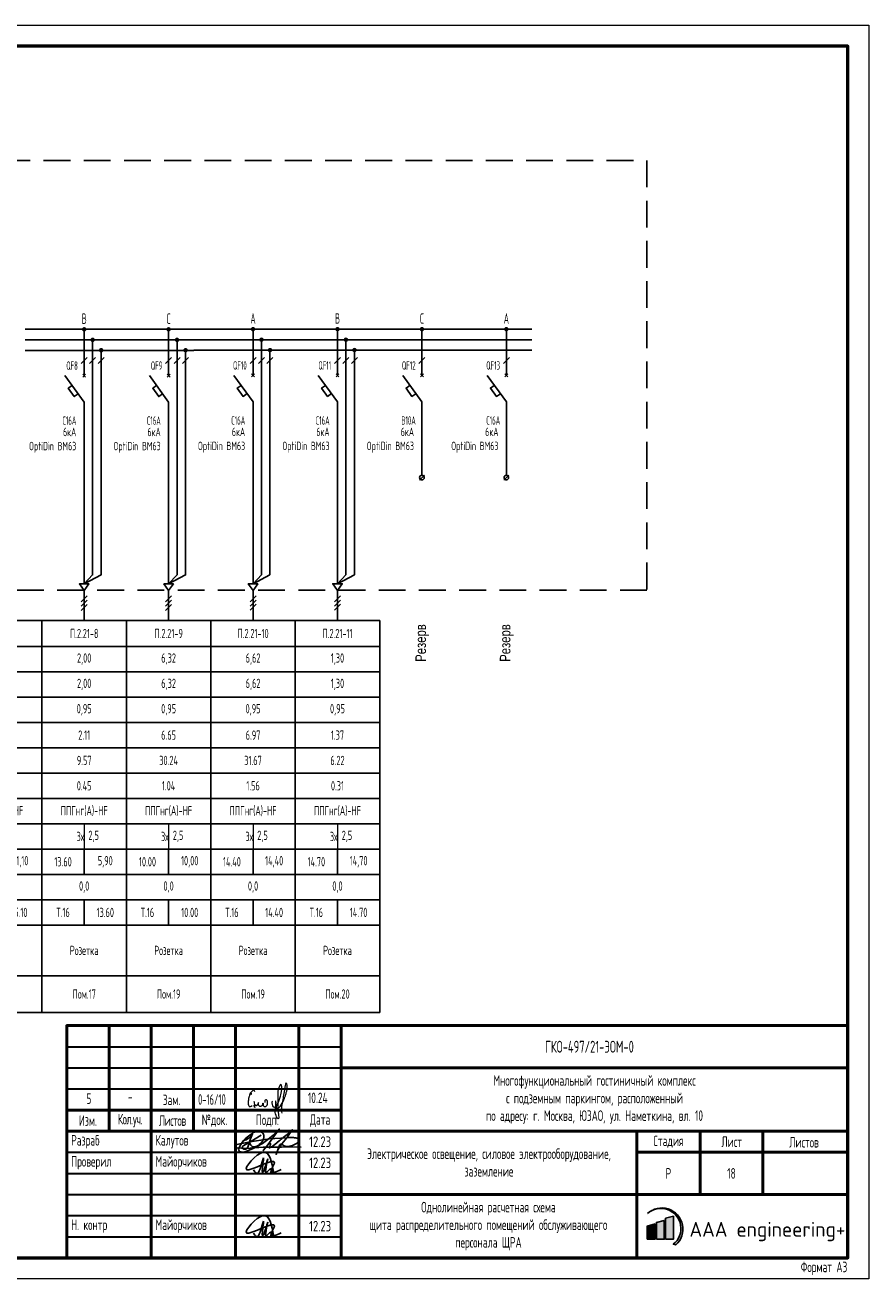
# Model space of a CAD drawing. Header units: millimetres. Extents: x -101899 to 582947, y -77476 to 345289.
# Tile 2 of 100: x 25922 to 45910, y -77476 to -47776. Entities that reach past the tile are written whole.
import ezdxf
from ezdxf.enums import TextEntityAlignment as Align

# ---------------------------------------------------------------- set-up
doc = ezdxf.new("R2010")
doc.units = ezdxf.units.MM
doc.linetypes.add('штриховая2', pattern=[9.525, 6.35, -3.175])
doc.layers.get('Defpoints').update_dxf_attribs({"color": 253})
for name, color, linetype, lineweight in [('$_ЭОМ_Текст', 7, 'Continuous', 9), ('текст', 7, 'Continuous', 20), ('ФОРМАТ', 7, 'Continuous', 18)]:
    doc.layers.add(name, color=color, linetype=linetype, lineweight=lineweight)
doc.layers.add('A-____-NOTE-TEXT', color=5, linetype='Continuous', lineweight=5, true_color=0x0000ff)
doc.layers.add('pecat', color=7, linetype='Continuous')
doc.styles.add('$_Electrical_gost', font='cs_gost2304.shx', dxfattribs={"width": 0.8})
doc.styles.add('1-125', font='Fokad_u.shx', dxfattribs={"width": 0.8, "height": 250})
doc.styles.add('Electrical_gost', font='cs_gost2304.shx', dxfattribs={"height": 250})
doc.styles.add('ЕСКД', font='cs_gost2304.shx', dxfattribs={"oblique": 15, "height": 2.5})
doc.styles.add('ЭН', font='GOST_Common.ttf')

# ---------------------------------------------------------------- blocks, each defined once
blk = doc.blocks.new('А.Майорчиков')
at = {"layer": 'pecat', "color": 0, "linetype": 'ByBlock', "lineweight": -2}
for points in [[(9.15, 0.19), (6.53, 5.2), (2.48, 0.9), (9.34, 2.54), (8.41, 0.28), (10.98, 0.93)], [(4.13, 0.87), (4.88, 0.03), (6.46, 3.37), (6.66, 3.84)], [(7.72, 3.61), (6.35, 0.21), (6.57, 3.01), (6.66, 3.84)], [(7.72, 3.61), (7.56, 0.35), (8.6, 1.07), (9.07, 0.08), (9.15, 0.19)]]:
    blk.add_spline(points, degree=3, dxfattribs=at)
blk = doc.blocks.new('Штамп 3')
at = {"true_color": 0x504d51}
h = blk.add_hatch(color=251, dxfattribs=at)
h.dxf.hatch_style = 1
h.paths.add_polyline_path([(137.54, 10.47, -1.033512), (143.66, 3.22), (144.25, 3.04, 1.014927)])
at = {"true_color": 0x139b48}
h = blk.add_hatch(color=114, dxfattribs=at)
h.dxf.hatch_style = 1
h.paths.add_polyline_path([(143.68, 9.85), (141.83, 9.38), (141.83, 4.41), (143.68, 4.41)])
at = {"true_color": 0x504d51}
h = blk.add_hatch(color=251, dxfattribs=at)
h.dxf.hatch_style = 1
h.paths.add_polyline_path([(139.35, 8.01), (137.5, 7.53), (137.5, 4.41), (139.35, 4.41)])
at = {"true_color": 0x4b2401}
h = blk.add_hatch(color=38, dxfattribs=at)
h.dxf.hatch_style = 1
h.paths.add_polyline_path([(141.51, 8.85), (139.66, 8.38), (139.66, 4.41), (141.51, 4.41)])
at = {"linetype": 'ByBlock', "lineweight": 25}
blk.add_line((135, 0), (135, 0), dxfattribs=at)
at = {"color": 5, "ltscale": 100}
for points in [[(43.28, 27.38, 0.103904), (43.61, 26.69, 0.235071), (44.38, 26.28, 0.161521), (45.57, 26.81, 0.128808), (46.54, 27.99, 0.085182), (46.66, 28.82, 0.175378), (46.38, 29.61, 0.191596), (45.16, 29.94, 0.119018), (43.97, 29.48, 0.027118), (42.7, 28.54, 0.092445), (41.23, 26.84, 0.062634), (40.74, 25.89, 0.335684), (40.97, 25.21, 0.174698), (42.44, 25.15), (44.15, 25.89, 0.034647), (46.69, 27.31), (47.64, 28), (48.92, 29.08), (50.31, 30.49), (47.42, 26.46), (46.54, 25.39), (48.03, 27.11, -0.763325), (48.26, 27.01, -0.065177), (48.21, 26.72), (48.01, 26.02, 0.052351), (49.3, 26.83), (50.32, 27.69, 0.026697), (51.22, 28.47), (52.49, 29.48), (53.41, 30.32), (52.14, 28.45), (50.92, 26.96), (50.06, 25.73), (49.59, 24.51), (50.42, 26.7, -0.553862), (51.03, 26.84, 0.092612), (51.49, 26.49, 0.087518), (52.39, 26.36, 0.069253), (53.77, 26.75), (54.45, 27.11, 0.092964), (55.08, 27.61, 0.484334), (54.76, 28.29, 0.050486), (53.71, 28.47, 0.039715), (52.14, 28.45), (49.26, 28.25), (47.98, 28.16), (43.93, 27.58), (40.97, 26.99), (40.04, 26.73, 0.32462), (39.87, 26.35, 0.275801), (40.35, 26.05), (42.4, 25.92), (46.49, 26.17), (48.37, 26.19), (50.82, 26.22), (52.6, 26.25), (55.53, 26.2)], [(41.88, 27.72, 0.186939), (44.01, 29.4, 0.016559), (42.83, 26.04, -0.458633), (41.69, 25.89, -0.463695), (41.8, 26.56), (43.59, 27.58), (46.05, 29.06)]]:
    blk.add_lwpolyline(points, format="xyb", dxfattribs=at)
at = {"color": 251, "true_color": 0x504d51}
blk.add_lwpolyline([(137.54, 10.47, -1.033512), (143.66, 3.22), (144.25, 3.04, 1.014927), (137.54, 10.47)], format="xyb", dxfattribs=at)
at = {"color": 114, "true_color": 0x139b48}
blk.add_lwpolyline([(141.83, 4.41), (143.68, 4.41), (143.68, 9.85), (141.83, 9.38)], close=True, dxfattribs=at)
at = {"color": 251, "true_color": 0x504d51}
blk.add_lwpolyline([(137.5, 4.41), (139.35, 4.41), (139.35, 8.01), (137.5, 7.53)], close=True, dxfattribs=at)
at = {"color": 38, "true_color": 0x4b2401}
blk.add_lwpolyline([(139.66, 4.41), (141.51, 4.41), (141.51, 8.85), (139.66, 8.38)], close=True, dxfattribs=at)
at = {"layer": 'A-____-NOTE-TEXT'}
for points, knots in [([(44.53, 39.28), (44.49, 39.43), (44.4, 39.78), (44.11, 39.68), (43.84, 39.45), (43.63, 39.23), (43.58, 38.99), (43.67, 38.54), (43.83, 38.88), (43.61, 39.2), (43.45, 39.01), (43.3, 38.55), (43.18, 38.23), (43.08, 37.93), (43.03, 37.52), (42.98, 37.09), (42.91, 36.62), (42.96, 36.22), (43.17, 35.89), (43.48, 35.7), (43.74, 35.95), (43.88, 36.08)], [0, 0, 0, 0, 0.00156145, 0.00237391, 0.00318637, 0.00426225, 0.00533812, 0.00576408, 0.00720477, 0.00786618, 0.00889718, 0.00992817, 0.01103358, 0.01213898, 0.01353242, 0.01492586, 0.01652142, 0.01811698, 0.01894265, 0.01976832, 0.02164005, 0.02164005, 0.02164005, 0.02164005]), ([(48.75, 37.09), (48.7, 37.05), (48.57, 36.95), (48.63, 36.52), (48.59, 36.03), (49.14, 35.51), (49.57, 35.95), (49.51, 36.46), (49.47, 37.89), (49.46, 36.19), (49.63, 35.67), (49.68, 35.38), (49.27, 35.28), (50.23, 36.8), (50.37, 37.75), (50.97, 39.29), (50.92, 41.89), (49.94, 39.75), (50.01, 38.17), (49.88, 35.84), (50.17, 34.09), (50.27, 33.12), (49.99, 32.66), (49.36, 34.06), (49.38, 34.61), (49.34, 35.4), (50.05, 35.34), (50.78, 36.08), (51.39, 37.28), (51.82, 38.53), (52.18, 39.71), (52.33, 40.51), (51.91, 41.77), (51.4, 38.97), (51.25, 37.73), (50.74, 35.55), (50.86, 34.63), (50.91, 34.28)], [0, 0, 0, 0, 0.171393, 0.462094, 1.155737, 1.720369, 2.134476, 2.581555, 3.413728, 4.727463, 4.955197, 5.268252, 5.386123, 5.974734, 8.275816, 9.709852, 11.379458, 12.738559, 14.08585, 16.758326, 19.400492, 19.4584, 19.701898, 20.658885, 22.005926, 22.211787, 22.746414, 23.520346, 25.302356, 26.708962, 27.532365, 28.93512, 29.430518, 30.452004, 33.845551, 35.598043, 36.6598, 36.6598, 36.6598, 36.6598]), ([(44.33, 37.12), (44.34, 36.99), (44.39, 36.61), (44.46, 36.08), (44.5, 35.72), (44.52, 35.51), (44.45, 35.73), (44.39, 36.07), (44.41, 36.29), (44.58, 36.24), (44.82, 36.11), (45.03, 36.08), (45.22, 36.26), (45.35, 36.56), (45.44, 36.91), (45.38, 36.75), (45.33, 36.42), (45.33, 36.24), (45.46, 36.06), (45.66, 35.94), (45.87, 35.9), (46.09, 35.95), (46.27, 36.07), (46.39, 36.24), (46.45, 36.44), (46.49, 36.8), (46.47, 36.56), (46.49, 36.24), (46.53, 36.04), (46.62, 35.87), (46.81, 35.79), (47.06, 35.82), (47.27, 35.92), (47.4, 36.07), (47.48, 36.24), (47.53, 36.42), (47.56, 36.6), (47.58, 36.79), (47.57, 36.99), (47.51, 37.17), (47.4, 37.33), (47.22, 37.47), (47, 37.39), (46.85, 37.11), (46.88, 36.89), (46.89, 36.76)], [0, 0, 0, 0, 0.00129405, 0.00258809, 0.00323512, 0.00420565, 0.00547717, 0.00607914, 0.0066811, 0.00758406, 0.00823518, 0.00880474, 0.0093743, 0.01024675, 0.01089139, 0.01218066, 0.01264098, 0.01336454, 0.01415422, 0.01479727, 0.01544031, 0.01613694, 0.01683356, 0.01735602, 0.01787849, 0.01835135, 0.01966146, 0.0200997, 0.02060927, 0.02137362, 0.02213797, 0.02294275, 0.02354633, 0.0242984, 0.02484929, 0.02540017, 0.02595105, 0.02656826, 0.02718548, 0.0278027, 0.02841992, 0.02901094, 0.02976194, 0.0305756, 0.03182741, 0.03182741, 0.03182741, 0.03182741])]:
    blk.add_open_spline(points, degree=3, knots=knots, dxfattribs=at)
at = {"layer": 'ФОРМАТ', "lineweight": 50}
for p, q in [((10, 55), (10, 30)), ((20, 0), (20, 55)), ((30, 55), (30, 30)), ((40, 0), (40, 55)), ((55, 55), (55, 0)), ((65, 0), (65, 55)), ((65, 45), (185, 45)), ((0, 35), (65, 35)), ((0, 30), (185, 30)), ((135, 30), (135, 0)), ((150, 15), (150, 30)), ((164.88, 30), (164.88, 15)), ((135, 25), (185, 25)), ((65, 15), (185, 15))]:
    blk.add_line(p, q, dxfattribs=at)
at = {"layer": 'ФОРМАТ', "lineweight": 30}
for p, q in [((0, 50), (65, 50)), ((0, 45), (65, 45)), ((0, 40), (65, 40)), ((0, 25), (65, 25)), ((0, 20), (65, 20)), ((0, 15), (65, 15)), ((0, 10), (65, 10)), ((0, 5), (65, 5))]:
    blk.add_line(p, q, dxfattribs=at)
at = {"layer": 'ФОРМАТ', "lineweight": 15}
blk.add_line((150, 30), (135, 30), dxfattribs=at)
at = {"layer": 'ФОРМАТ', "lineweight": 50}
blk.add_lwpolyline([(185, 0), (0, 0), (0, 55), (185, 55)], close=True, dxfattribs=at)
at = {"color": 5, "ltscale": 100, "xscale": 0.96, "yscale": 0.96, "zscale": 0.96}
for p in [(40.23, 20), (40.23, 5)]:
    blk.add_blockref('А.Майорчиков', p, dxfattribs=at)
at = {"insert": (147.49, 8.5), "char_height": 3.5, "attachment_point": 1, "style": 'ЭН'}
blk.add_mtext('AAA engineering+', dxfattribs=at)
at = {"layer": 'текст', "char_height": 2.5, "style": '$_Electrical_gost'}
for s, insert, width, attachment_point in [('{\\H1.125x;ГКО-497/21-ЭОМ-0}', (113.3, 50), 34.3745, 4), ('Многофункциональный гостиничный комплекс\\Pс подземным паркингом, расположенный\\Pпо адресу: г. Москва, ЮЗАО, ул. Наметкина, вл. 10', (125, 37.5), 109.4637, 5), ('Зам.', (22.74, 37.41), 5.9535, 4), ('{\\W0.7;0-16/10}', (31.1, 37.51), 7.9811, 4), ('-', (14.48, 39.38), 2.8011, 1), ('Изм.', (5, 32.5), 10, 5), ('{\\T0.9;Кол.уч.}', (15, 32.5), 10, 5), ('{\\T0.9;Листов}', (25, 32.5), 10, 5), ('№док.', (35, 32.5), 10, 5), ('Подп.', (47.5, 32.5), 15, 5), ('Дата', (60, 32.5), 10, 5), (' Разраб', (0, 27.5), 20, 4), (' Калутов', (20, 27.5), 20, 4), ('{\\W0.9;12.23}', (60, 27.5), 10, 5), ('Стадия', (142.5, 27.5), 15, 5), ('Лист', (157.5, 27.5), 15, 5), ('Листов', (174.63, 27.37), 20, 5), (' Проверил', (0, 22.5), 20, 4), ('{\\W0.9;12.23}', (60, 22.5), 10, 5), ('Электрическое освещение, силовое электрооборудование,\\Pзаземление', (100, 22.58), 70, 5), (' Майорчиков', (20, 22.5), 20, 4), ('Р', (142.5, 20), 15, 5), (' Н. контр', (0, 7.5), 20, 4), (' Майорчиков', (20, 7.5), 20, 4), ('{\\W0.9;12.23}', (60, 7.5), 10, 5)]:
    blk.add_mtext(s, dxfattribs=dict(at, insert=insert, width=width, attachment_point=attachment_point))
at = {"layer": 'текст', "char_height": 2.5, "attachment_point": 1, "style": '$_Electrical_gost'}
for s, width, insert in [('\\pxsm1.5;5', 2.5, (4.66, 38.96)), ('\\pxsm1.5;10.24', 5.8481, (57.1, 39.14))]:
    blk.add_mtext_dynamic_manual_height_columns(s, width=width, gutter_width=1000, heights=[0], dxfattribs=dict(at, insert=insert))
blk = doc.blocks.new('*U98')
at = {"layer": 'ФОРМАТ'}
blk.add_lwpolyline([(0, 297), (420, 297), (420, 0), (0, 0)], close=True, dxfattribs=at)
at = {"layer": 'ФОРМАТ', "lineweight": 53}
blk.add_lwpolyline([(20, 5), (415, 5), (415, 292), (20, 292)], close=True, dxfattribs=at)
at = {"layer": 'ФОРМАТ', "lineweight": 15, "insert": (414.88, 2.5), "char_height": 2.5, "width": 50, "attachment_point": 6, "style": '$_Electrical_gost'}
blk.add_mtext('\\pxi2;Формат А3', dxfattribs=at)
blk = doc.blocks.new('*U354')
for points in [[(13.47, 68.99, 1), (14.53, 68.99, 1)], [(15.47, 66.49, 1), (16.53, 66.49, 1)], [(17.49, 64.04, 1), (18.55, 64.04, 1)]]:
    blk.add_hatch(color=256).paths.add_polyline_path(points)
at = {"ltscale": 400}
for p, q in [((0, 68.99), (20, 68.99)), ((0, 66.49), (20, 66.49)), ((0, 63.99), (20, 63.99))]:
    blk.add_line(p, q, dxfattribs=at)
for p, q in [((13.65, 57.67), (14.35, 58.38)), ((13.65, 58.38), (14.35, 57.67)), ((14, 31), (14, 38.3)), ((14, 17.1), (14, 31)), ((14, 17.1), (14, 8.7)), ((14, 0), (14, 7.11))]:
    blk.add_line(p, q)
for points in [[(14, 58.03), (14, 68.99)], [(16, 66.49), (16, 10.81), (14, 8.7), (18, 10.81), (18, 63.99)], [(13.29, 60.87), (14.71, 62.28)], [(15.29, 60.87), (16.71, 62.28)], [(17.29, 60.87), (18.71, 62.28)], [(14, 38.3), (14, 51.74), (9.45, 58.03)], [(12.58, 53.71), (11.65, 53.04), (10.24, 55.02), (11.15, 55.68)], [(14, 8.7), (12.87, 8.7), (14, 7.11)], [(14, 8.7), (15.13, 8.7), (14, 7.11)], [(13.29, 4.4), (14.71, 5.82)], [(13.29, 3.4), (14.71, 4.82)], [(13.29, 2.4), (14.71, 3.82)]]:
    blk.add_lwpolyline(points)
at = {"style": 'Electrical_gost', "width": 0.6, "flags": 8}
blk.add_attdef('ФАЗА', text='', height=2.5, dxfattribs=at).set_placement((14, 69.51), align=Align.BOTTOM_CENTER)
for tag, p in [('QF', (12.5, 60.39)), ('ХАРАКТЕРИСТИКА_И_ТОК', (12.14, 47.37)), ('ОТКЛЮЧАЮЩАЯ_СПОСОБНОСТЬ', (12.14, 43.87)), ('МАРКА', (12.14, 40.37))]:
    blk.add_attdef(tag, text='', height=2, dxfattribs=at).set_placement(p, align=Align.MIDDLE_RIGHT)
blk = doc.blocks.new('*T227')
at = {"color": 0, "linetype": 'ByBlock', "lineweight": -2, "transparency": 16777216}
for p, q in [((0, 0), (2000, 0)), ((0, 0), (0, -9280)), ((2000, 0), (2000, -9280)), ((0, -613), (2000, -613)), ((0, -1213), (2000, -1213)), ((0, -1813), (2000, -1813)), ((0, -2413), (2000, -2413)), ((0, -3013), (2000, -3013)), ((0, -3613), (2000, -3613)), ((0, -4213), (2000, -4213)), ((0, -4813), (2000, -4813)), ((0, -5413), (2000, -5413)), ((1000, -5413), (1000, -6013)), ((0, -6013), (2000, -6013)), ((0, -6613), (2000, -6613)), ((1000, -6613), (1000, -7213)), ((0, -7213), (2000, -7213)), ((0, -8413), (2000, -8413)), ((0, -9280), (2000, -9280))]:
    blk.add_line(p, q, dxfattribs=at)
at = {"layer": 'Defpoints', "color": 8, "linetype": 'ByBlock', "lineweight": 0, "transparency": 16777216}
blk.add_line((1000, -4813), (1000, -5413), dxfattribs=at)
at = {"color": 0, "transparency": 16777216, "char_height": 220, "style": '$_Electrical_gost'}
for s, insert, width, attachment_point in [('П.2.21-7', (1000, -306), 2000, 5), ('3,00', (1000, -913), 1900, 5), ('3,00', (1000, -1513), 1900, 5), ('0,95', (1000, -2113), 1999, 5), ('3.16', (1000, -2713), 1999, 5), ('14.35', (1000, -3313), 1999, 5), ('0.55', (1000, -3913), 1999, 5), ('ППГнг(А)-HF', (1000, -4513), 1900, 5), ('3х', (999, -5113), 998, 6), ('2,5', (1100, -5113), 800, 4), ('11.10', (500, -5713), 999, 5), ('11,10', (1500, -5713), 999, 5), ('6,0', (1000, -6313), 1999, 5), ('Т.16', (500, -6913), 999, 5), ('5.10', (1500, -6913), 999, 5), ('Розетка', (1000, -7813), 1900, 5), ('Пом.15', (1000, -8846), 1900, 5)]:
    blk.add_mtext(s, dxfattribs=dict(at, insert=insert, width=width, attachment_point=attachment_point))
blk = doc.blocks.new('*T228')
at = {"color": 0, "linetype": 'ByBlock', "lineweight": -2, "transparency": 16777216}
for p, q in [((0, 0), (2000, 0)), ((0, 0), (0, -9280)), ((2000, 0), (2000, -9280)), ((0, -613), (2000, -613)), ((0, -1213), (2000, -1213)), ((0, -1813), (2000, -1813)), ((0, -2413), (2000, -2413)), ((0, -3013), (2000, -3013)), ((0, -3613), (2000, -3613)), ((0, -4213), (2000, -4213)), ((0, -4813), (2000, -4813)), ((0, -5413), (2000, -5413)), ((1000, -5413), (1000, -6013)), ((0, -6013), (2000, -6013)), ((0, -6613), (2000, -6613)), ((1000, -6613), (1000, -7213)), ((0, -7213), (2000, -7213)), ((0, -8413), (2000, -8413)), ((0, -9280), (2000, -9280))]:
    blk.add_line(p, q, dxfattribs=at)
at = {"layer": 'Defpoints', "color": 8, "linetype": 'ByBlock', "lineweight": 0, "transparency": 16777216}
blk.add_line((1000, -4813), (1000, -5413), dxfattribs=at)
at = {"color": 0, "transparency": 16777216, "char_height": 220, "style": '$_Electrical_gost'}
for s, insert, width, attachment_point in [('П.2.21-8', (1000, -306), 2000, 5), ('2,00', (1000, -913), 1900, 5), ('2,00', (1000, -1513), 1900, 5), ('0,95', (1000, -2113), 1999, 5), ('2.11', (1000, -2713), 1999, 5), ('9.57', (1000, -3313), 1999, 5), ('0.45', (1000, -3913), 1999, 5), ('ППГнг(А)-HF', (1000, -4513), 1900, 5), ('3х', (999, -5113), 998, 6), ('2,5', (1100, -5113), 800, 4), ('13.60', (500, -5713), 999, 5), ('5,90', (1500, -5713), 999, 5), ('0,0', (1000, -6313), 1999, 5), ('Т.16', (500, -6913), 999, 5), ('13.60', (1500, -6913), 999, 5), ('Розетка', (1000, -7813), 1900, 5), ('Пом.17', (1000, -8846), 1900, 5)]:
    blk.add_mtext(s, dxfattribs=dict(at, insert=insert, width=width, attachment_point=attachment_point))
blk = doc.blocks.new('*T229')
at = {"color": 0, "linetype": 'ByBlock', "lineweight": -2, "transparency": 16777216}
for p, q in [((0, 0), (2000, 0)), ((0, 0), (0, -9280)), ((2000, 0), (2000, -9280)), ((0, -613), (2000, -613)), ((0, -1213), (2000, -1213)), ((0, -1813), (2000, -1813)), ((0, -2413), (2000, -2413)), ((0, -3013), (2000, -3013)), ((0, -3613), (2000, -3613)), ((0, -4213), (2000, -4213)), ((0, -4813), (2000, -4813)), ((0, -5413), (2000, -5413)), ((1000, -5413), (1000, -6013)), ((0, -6013), (2000, -6013)), ((0, -6613), (2000, -6613)), ((1000, -6613), (1000, -7213)), ((0, -7213), (2000, -7213)), ((0, -8413), (2000, -8413)), ((0, -9280), (2000, -9280))]:
    blk.add_line(p, q, dxfattribs=at)
at = {"layer": 'Defpoints', "color": 8, "linetype": 'ByBlock', "lineweight": 0, "transparency": 16777216}
blk.add_line((1000, -4813), (1000, -5413), dxfattribs=at)
at = {"color": 0, "transparency": 16777216, "char_height": 220, "style": '$_Electrical_gost'}
for s, insert, width, attachment_point in [('П.2.21-9', (1000, -306), 2000, 5), ('6,32', (1000, -913), 1900, 5), ('6,32', (1000, -1513), 1900, 5), ('0,95', (1000, -2113), 1999, 5), ('6.65', (1000, -2713), 1999, 5), ('30.24', (1000, -3313), 1999, 5), ('1.04', (1000, -3913), 1999, 5), ('ППГнг(А)-HF', (1000, -4513), 1900, 5), ('3х', (999, -5113), 998, 6), ('2,5', (1100, -5113), 800, 4), ('10.00', (500, -5713), 999, 5), ('10,00', (1500, -5713), 999, 5), ('0,0', (1000, -6313), 1999, 5), ('Т.16', (500, -6913), 999, 5), ('10.00', (1500, -6913), 999, 5), ('Розетка', (1000, -7813), 1900, 5), ('Пом.19', (1000, -8846), 1900, 5)]:
    blk.add_mtext(s, dxfattribs=dict(at, insert=insert, width=width, attachment_point=attachment_point))
blk = doc.blocks.new('*T230')
at = {"color": 0, "linetype": 'ByBlock', "lineweight": -2, "transparency": 16777216}
for p, q in [((0, 0), (2000, 0)), ((0, 0), (0, -9280)), ((2000, 0), (2000, -9280)), ((0, -613), (2000, -613)), ((0, -1213), (2000, -1213)), ((0, -1813), (2000, -1813)), ((0, -2413), (2000, -2413)), ((0, -3013), (2000, -3013)), ((0, -3613), (2000, -3613)), ((0, -4213), (2000, -4213)), ((0, -4813), (2000, -4813)), ((0, -5413), (2000, -5413)), ((1000, -5413), (1000, -6013)), ((0, -6013), (2000, -6013)), ((0, -6613), (2000, -6613)), ((1000, -6613), (1000, -7213)), ((0, -7213), (2000, -7213)), ((0, -8413), (2000, -8413)), ((0, -9280), (2000, -9280))]:
    blk.add_line(p, q, dxfattribs=at)
at = {"layer": 'Defpoints', "color": 8, "linetype": 'ByBlock', "lineweight": 0, "transparency": 16777216}
blk.add_line((1000, -4813), (1000, -5413), dxfattribs=at)
at = {"color": 0, "transparency": 16777216, "char_height": 220, "style": '$_Electrical_gost'}
for s, insert, width, attachment_point in [('П.2.21-10', (1000, -306), 2000, 5), ('6,62', (1000, -913), 1900, 5), ('6,62', (1000, -1513), 1900, 5), ('0,95', (1000, -2113), 1999, 5), ('6.97', (1000, -2713), 1999, 5), ('31.67', (1000, -3313), 1999, 5), ('1.56', (1000, -3913), 1999, 5), ('ППГнг(А)-HF', (1000, -4513), 1900, 5), ('3х', (999, -5113), 998, 6), ('2,5', (1100, -5113), 800, 4), ('14.40', (500, -5713), 999, 5), ('14,40', (1500, -5713), 999, 5), ('0,0', (1000, -6313), 1999, 5), ('Т.16', (500, -6913), 999, 5), ('14.40', (1500, -6913), 999, 5), ('Розетка', (1000, -7813), 1900, 5), ('Пом.19', (1000, -8846), 1900, 5)]:
    blk.add_mtext(s, dxfattribs=dict(at, insert=insert, width=width, attachment_point=attachment_point))
blk = doc.blocks.new('*T231')
at = {"color": 0, "linetype": 'ByBlock', "lineweight": -2, "transparency": 16777216}
for p, q in [((0, 0), (2000, 0)), ((0, 0), (0, -9280)), ((2000, 0), (2000, -9280)), ((0, -613), (2000, -613)), ((0, -1213), (2000, -1213)), ((0, -1813), (2000, -1813)), ((0, -2413), (2000, -2413)), ((0, -3013), (2000, -3013)), ((0, -3613), (2000, -3613)), ((0, -4213), (2000, -4213)), ((0, -4813), (2000, -4813)), ((0, -5413), (2000, -5413)), ((1000, -5413), (1000, -6013)), ((0, -6013), (2000, -6013)), ((0, -6613), (2000, -6613)), ((1000, -6613), (1000, -7213)), ((0, -7213), (2000, -7213)), ((0, -8413), (2000, -8413)), ((0, -9280), (2000, -9280))]:
    blk.add_line(p, q, dxfattribs=at)
at = {"layer": 'Defpoints', "color": 8, "linetype": 'ByBlock', "lineweight": 0, "transparency": 16777216}
blk.add_line((1000, -4813), (1000, -5413), dxfattribs=at)
at = {"color": 0, "transparency": 16777216, "char_height": 220, "style": '$_Electrical_gost'}
for s, insert, width, attachment_point in [('П.2.21-11', (1000, -306), 2000, 5), ('1,30', (1000, -913), 1900, 5), ('1,30', (1000, -1513), 1900, 5), ('0,95', (1000, -2113), 1999, 5), ('1.37', (1000, -2713), 1999, 5), ('6.22', (1000, -3313), 1999, 5), ('0.31', (1000, -3913), 1999, 5), ('ППГнг(А)-HF', (1000, -4513), 1900, 5), ('3х', (999, -5113), 998, 6), ('2,5', (1100, -5113), 800, 4), ('14.70', (500, -5713), 999, 5), ('14,70', (1500, -5713), 999, 5), ('0,0', (1000, -6313), 1999, 5), ('Т.16', (500, -6913), 999, 5), ('14.70', (1500, -6913), 999, 5), ('Розетка', (1000, -7813), 1900, 5), ('Пом.20', (1000, -8846), 1900, 5)]:
    blk.add_mtext(s, dxfattribs=dict(at, insert=insert, width=width, attachment_point=attachment_point))

msp = doc.modelspace()

# ---------------------------------------------------------------- hatches: boundary and pattern name
for points in [[(35269.5, -54979.1, 1), (35375.2, -54979.1, 1)], [(37269.5, -54979.1, 1), (37375.2, -54979.1, 1)]]:
    msp.add_hatch(color=256).paths.add_polyline_path(points)

# ---------------------------------------------------------------- linework, layer by layer
at = {"ltscale": 400}
for p, q in [((33922.4, -54979.1), (35922.4, -54979.1)), ((33922.4, -55229.1), (35922.4, -55229.1)), ((35922.4, -54979.1), (37922.4, -54979.1)), ((35922.4, -55229.1), (37922.4, -55229.1)), ((33922.4, -55479.1), (35922.4, -55479.1)), ((35922.4, -55479.1), (37922.4, -55479.1))]:
    msp.add_line(p, q, dxfattribs=at)
for p, q in [((35287, -56110.3), (35357.7, -56039.6)), ((35287, -56039.6), (35357.7, -56110.3)), ((37287, -56110.3), (37357.7, -56039.6)), ((37287, -56039.6), (37357.7, -56110.3)), ((35322.4, -58439.5), (35322.3, -58047.9)), ((37322.4, -58439.5), (37322.3, -58047.9))]:
    msp.add_line(p, q)
at = {"linetype": 'штриховая2', "ltscale": 100}
msp.add_lwpolyline([(7311.3, -50982.8), (40650.4, -50982.8), (40650.4, -61163.6), (7311.3, -61163.6)], close=True, dxfattribs=at)
for points in [[(35322.3, -56074.9), (35322.3, -54979.1)], [(37322.3, -56074.9), (37322.3, -54979.1)], [(35251.6, -55791), (35393.1, -55649.6)], [(37251.6, -55791), (37393.1, -55649.6)], [(35322.3, -58047.9), (35322.4, -56703.6), (34867.1, -56074.9)], [(37322.3, -58047.9), (37322.4, -56703.6), (36867.1, -56074.9)], [(35180.1, -56507.2), (35087.3, -56573.4), (34946.3, -56376.1), (35037.4, -56310.1)], [(37180.1, -56507.2), (37087.3, -56573.4), (36946.3, -56376.1), (37037.4, -56310.1)], [(35380.5, -58435.8), (35264.2, -58552.1)], [(37380.5, -58435.8), (37264.2, -58552.1)]]:
    msp.add_lwpolyline(points)
for centre in [(35322.4, -58493.9), (37322.4, -58493.9)]:
    msp.add_circle(centre, 54.5)

# ---------------------------------------------------------------- block references
at = {"xscale": 100, "yscale": 100, "zscale": 100}
for name, p in [('*U98', (3910, -77475.9)), ('Штамп 3', (26910.4, -76975.9))]:
    msp.add_blockref(name, p, dxfattribs=at)
ref = msp.add_blockref('*U354', (25922.4, -61881.4), dxfattribs=dict(xscale=100, yscale=100, zscale=100))
ref.add_attrib('QF', 'QF8', dxfattribs={"height": 200, "style": 'Electrical_gost', "width": 0.6}).set_placement((27172.6, -55842), align=Align.MIDDLE_RIGHT)
ref.add_attrib('ХАРАКТЕРИСТИКА_И_ТОК', 'С16А', dxfattribs={"height": 200, "style": 'Electrical_gost', "width": 0.6}).set_placement((27135.9, -57144.4), align=Align.MIDDLE_RIGHT)
ref.add_attrib('ФАЗА', 'В', dxfattribs={"height": 250, "style": 'Electrical_gost', "width": 0.6}).set_placement((27322.3, -54930.5), align=Align.BOTTOM_CENTER)
ref = msp.add_blockref('*U354', (27922.4, -61881.4), dxfattribs=dict(xscale=100, yscale=100, zscale=100))
ref.add_attrib('QF', 'QF9', dxfattribs={"height": 200, "style": 'Electrical_gost', "width": 0.6}).set_placement((29172.7, -55842), align=Align.MIDDLE_RIGHT)
ref.add_attrib('ХАРАКТЕРИСТИКА_И_ТОК', 'С16А', dxfattribs={"height": 200, "style": 'Electrical_gost', "width": 0.6}).set_placement((29136, -57144.4), align=Align.MIDDLE_RIGHT)
ref.add_attrib('ФАЗА', 'С', dxfattribs={"height": 250, "style": 'Electrical_gost', "width": 0.6}).set_placement((29322.4, -54930.5), align=Align.BOTTOM_CENTER)
ref = msp.add_blockref('*U354', (29922.3, -61877.7), dxfattribs=dict(xscale=100, yscale=100, zscale=100))
ref.add_attrib('QF', 'QF10', dxfattribs={"height": 200, "style": 'Electrical_gost', "width": 0.6}).set_placement((31172.5, -55838.3), align=Align.MIDDLE_RIGHT)
ref.add_attrib('ХАРАКТЕРИСТИКА_И_ТОК', 'С16А', dxfattribs={"height": 200, "style": 'Electrical_gost', "width": 0.6}).set_placement((31135.8, -57140.7), align=Align.MIDDLE_RIGHT)
ref.add_attrib('ФАЗА', 'А', dxfattribs={"height": 250, "style": 'Electrical_gost', "width": 0.6}).set_placement((31322.2, -54926.8), align=Align.BOTTOM_CENTER)
ref = msp.add_blockref('*U354', (31922.4, -61877.7), dxfattribs=dict(xscale=100, yscale=100, zscale=100))
ref.add_attrib('QF', 'QF11', dxfattribs={"height": 200, "style": 'Electrical_gost', "width": 0.6}).set_placement((33172.6, -55838.3), align=Align.MIDDLE_RIGHT)
ref.add_attrib('ХАРАКТЕРИСТИКА_И_ТОК', 'С16А', dxfattribs={"height": 200, "style": 'Electrical_gost', "width": 0.6}).set_placement((33135.9, -57140.7), align=Align.MIDDLE_RIGHT)
ref.add_attrib('ФАЗА', 'В', dxfattribs={"height": 250, "style": 'Electrical_gost', "width": 0.6}).set_placement((33322.3, -54926.8), align=Align.BOTTOM_CENTER)
for name, p in [('*T227', (24322.2, -61881.4)), ('*T228', (26322.2, -61881.4)), ('*T229', (28322.2, -61881.4)), ('*T230', (30322.2, -61881.4)), ('*T231', (32322.2, -61881.4))]:
    msp.add_blockref(name, p)

# ---------------------------------------------------------------- texts
at = {"layer": '$_ЭОМ_Текст', "char_height": 250, "attachment_point": 1, "rotation": 90, "style": '1-125'}
for insert in [(35167.6, -62857.8), (37167.6, -62857.8)]:
    msp.add_mtext('Резерв', dxfattribs=dict(at, insert=insert))
at = {"style": 'Electrical_gost', "width": 0.6, "flags": 8}
for tag, p in [('C', (35322.3, -54926.8)), ('A', (37322.3, -54926.8))]:
    msp.add_attdef(tag, text='A', height=250, dxfattribs=at).set_placement(p, align=Align.BOTTOM_CENTER)
for tag, text, p in [('QF12', 'QF1', (35172.6, -55838.3)), ('QF13', 'QF1', (37172.6, -55838.3)), ('В10А', 'C16А', (35176.1, -57140.7)), ('С16А', 'C16А', (37176.1, -57140.7))]:
    msp.add_attdef(tag, text=text, height=200, dxfattribs=at).set_placement(p, align=Align.MIDDLE_RIGHT)
at = {"layer": 'текст'}
for s, insert, char_height, width, attachment_point, style in [('{\\W0.7;6кА\\POptiDin ВМ63}', (27134.9, -57611.3), 200, 1122.58, 6, '$_Electrical_gost'), ('{\\W0.7;6кА\\POptiDin ВМ63}', (29135, -57611.3), 200, 1122.58, 6, '$_Electrical_gost'), ('{\\W0.7;6кА\\POptiDin ВМ63}', (31134.8, -57607.5), 200, 1122.58, 6, '$_Electrical_gost'), ('{\\W0.7;6кА\\POptiDin ВМ63}', (33134.9, -57607.5), 200, 1122.58, 6, '$_Electrical_gost'), ('{\\W0.7;6кА\\POptiDin ВМ63}', (35134.9, -57607.5), 200, 1122.58, 6, '$_Electrical_gost'), ('{\\W0.7;6кА\\POptiDin ВМ63}', (37134.9, -57607.5), 200, 1122.58, 6, '$_Electrical_gost'), ('18', (42654.2, -74975.9), 250, 1487.511, 5, '$_Electrical_gost'), ('\\A1;{\\Q0;\\W0.8;Однолинейная расчетная схема\\Pщита \\A0;распределительного помещений обслуживающего персонала\\A1; ЩРА}', (36898.9, -76225.9), 250, 6693.487, 5, 'ЕСКД')]:
    msp.add_mtext(s, dxfattribs=dict(at, insert=insert, char_height=char_height, width=width, attachment_point=attachment_point, style=style))

doc.saveas('drawing.dxf')
